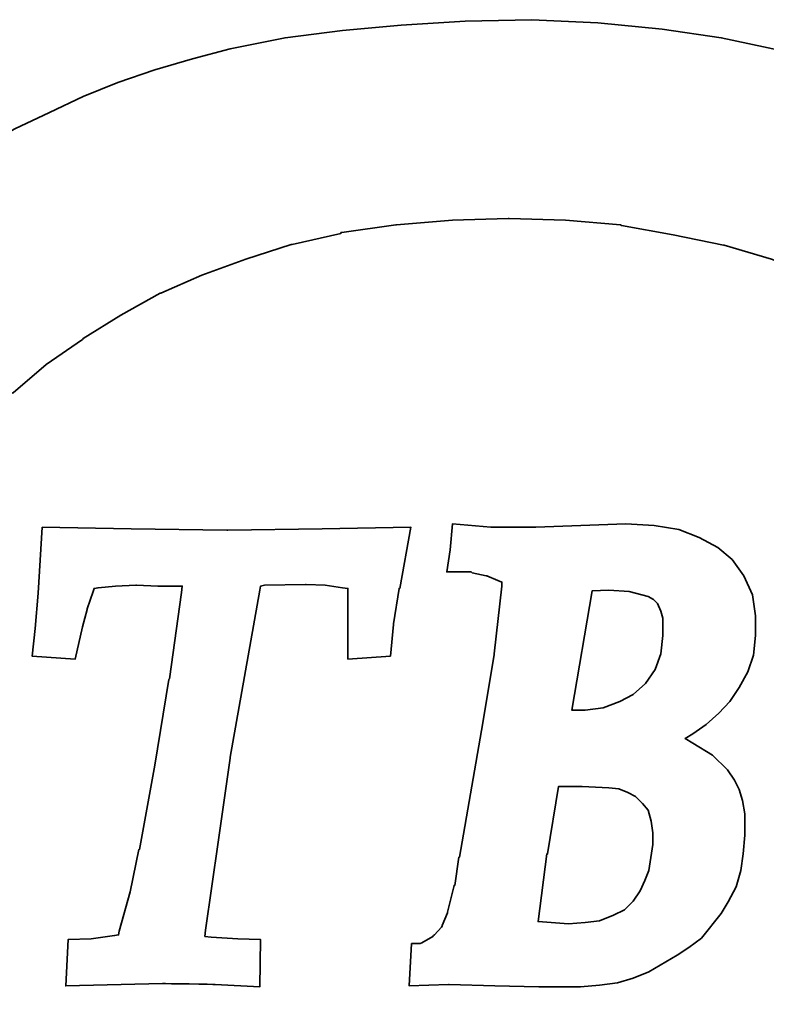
# Model space of a CAD drawing. Header units: millimetres. Extents: x -98 to 72, y -1050 to -956.
# Tile 7 of 47: x 32.56 to 34.34, y -988.84 to -986.48. Entities that reach past the tile are written whole.
import ezdxf

# ---------------------------------------------------------------- set-up
doc = ezdxf.new("R2010")
doc.units = ezdxf.units.MM
doc.header["$LTSCALE"] = 0.1
doc.layers.add('layer 1', color=7, linetype='CONTINUOUS')

msp = doc.modelspace()

# ---------------------------------------------------------------- linework, layer by layer
at = {"layer": 'layer 1', "color": 0, "lineweight": 35}
for points, knots in [([(35.0453, -987.5081), (35.0453, -987.5081), (35.4839, -987.2369), (35.4839, -987.2369), (35.4839, -987.2369), (35.4839, -987.2369), (35.4219, -987.158), (35.4219, -987.158), (35.4219, -987.158), (35.4219, -987.158), (35.3505, -987.0847), (35.3505, -987.0847), (35.3505, -987.0847), (35.3505, -987.0847), (35.2769, -987.0129), (35.2769, -987.0129), (35.2769, -987.0129), (35.2769, -987.0129), (35.2014, -986.9489), (35.2014, -986.9489), (35.2014, -986.9489), (35.2014, -986.9489), (35.1206, -986.885), (35.1206, -986.885), (35.1206, -986.885), (35.1206, -986.885), (35.1187, -986.885), (35.1187, -986.885), (35.1187, -986.885), (35.1187, -986.885), (35.0304, -986.8304), (35.0304, -986.8304), (35.0304, -986.8304), (35.0304, -986.8304), (35.0304, -986.8287), (35.0304, -986.8287), (35.0304, -986.8287), (35.0304, -986.8287), (34.9417, -986.7741), (34.9417, -986.7741), (34.9417, -986.7741), (34.9417, -986.7741), (34.846, -986.7269), (34.846, -986.7269), (34.846, -986.7269), (34.846, -986.7269), (34.7497, -986.6778), (34.7497, -986.6778), (34.7497, -986.6778), (34.7497, -986.6778), (34.633, -986.6327), (34.633, -986.6327), (34.633, -986.6327), (34.633, -986.6327), (34.5068, -986.5896), (34.5068, -986.5896), (34.5068, -986.5896), (34.5068, -986.5896), (34.3752, -986.5519), (34.3752, -986.5519), (34.3752, -986.5519), (34.3752, -986.5519), (34.2362, -986.5219), (34.2362, -986.5219), (34.2362, -986.5219), (34.2362, -986.5219), (34.0947, -986.5009), (34.0947, -986.5009), (34.0947, -986.5009), (34.0947, -986.5009), (33.9406, -986.486), (33.9406, -986.486), (33.9406, -986.486), (33.9406, -986.486), (33.7824, -986.4785), (33.7824, -986.4785), (33.7824, -986.4785), (33.7824, -986.4785), (33.6224, -986.4821), (33.6224, -986.4821), (33.6224, -986.4821), (33.6224, -986.4821), (33.4698, -986.4915), (33.4698, -986.4915), (33.4698, -986.4915), (33.4698, -986.4915), (33.3285, -986.5048), (33.3285, -986.5048), (33.3285, -986.5048), (33.3285, -986.5048), (33.1912, -986.5219), (33.1912, -986.5219), (33.1912, -986.5219), (33.1912, -986.5219), (33.0596, -986.5482), (33.0596, -986.5482), (33.0596, -986.5482), (33.0596, -986.5482), (32.9692, -986.5725), (32.9692, -986.5725), (32.9692, -986.5725), (32.9692, -986.5725), (32.879, -986.599), (32.879, -986.599), (32.879, -986.599), (32.879, -986.599), (32.7903, -986.6292), (32.7903, -986.6292), (32.7903, -986.6292), (32.7903, -986.6292), (32.7075, -986.6629), (32.7075, -986.6629), (32.7075, -986.6629), (32.7075, -986.6629), (32.6267, -986.7006), (32.6267, -986.7006), (32.6267, -986.7006), (32.6267, -986.7006), (32.5439, -986.7402), (32.5439, -986.7402), (32.5439, -986.7402), (32.5439, -986.7402), (32.4686, -986.7816), (32.4686, -986.7816), (32.4686, -986.7816), (32.4686, -986.7816), (32.3933, -986.8249), (32.3933, -986.8249), (32.3933, -986.8249), (32.3933, -986.8249), (32.3217, -986.8738), (32.3217, -986.8738), (32.3217, -986.8738), (32.3217, -986.8738), (32.2521, -986.9226), (32.2521, -986.9226), (32.2521, -986.9226), (32.2521, -986.9226), (32.1881, -986.9752), (32.1881, -986.9752), (32.1881, -986.9752), (32.1881, -986.9752), (32.1222, -987.0317), (32.1222, -987.0317), (32.1222, -987.0317), (32.1222, -987.0317), (32.0075, -987.1449), (32.0075, -987.1449), (32.0075, -987.1449), (32.0075, -987.1449), (32.0053, -987.1466), (32.0053, -987.1466), (32.0053, -987.1466), (32.0053, -987.1466), (31.8982, -987.2745), (31.8982, -987.2745), (31.8982, -987.2745), (31.8982, -987.2745), (31.8378, -987.3632), (31.8378, -987.3632), (31.8378, -987.3632), (31.8378, -987.3632), (31.836, -987.3652), (31.836, -987.3652), (31.836, -987.3652), (31.836, -987.3652), (31.7778, -987.4648), (31.7778, -987.4648), (31.7778, -987.4648), (31.7778, -987.4648), (31.7248, -987.5682), (31.7248, -987.5682), (31.7248, -987.5682), (31.7248, -987.5682), (31.6797, -987.6849), (31.6797, -987.6849), (31.6797, -987.6849), (31.6797, -987.6849), (31.642, -987.8073), (31.642, -987.8073), (31.642, -987.8073), (31.642, -987.8073), (31.642, -987.8112), (31.642, -987.8112), (31.642, -987.8112), (31.642, -987.8112), (31.6177, -987.943), (31.6177, -987.943), (31.6177, -987.943), (31.6177, -987.943), (31.6102, -988.0087), (31.6102, -988.0087), (31.6102, -988.0087), (31.6102, -988.0087), (31.6063, -988.0823), (31.6063, -988.0823), (31.6063, -988.0823), (31.6063, -988.0823), (31.6026, -988.1557), (31.6026, -988.1557), (31.6026, -988.1557), (31.6026, -988.1557), (31.6026, -988.229), (31.6026, -988.229), (31.6026, -988.229), (31.6026, -988.229), (31.6138, -988.3757), (31.6138, -988.3757), (31.6138, -988.3757), (31.6138, -988.3757), (31.6365, -988.5078), (31.6365, -988.5078), (31.6365, -988.5078), (31.6365, -988.5078), (31.6648, -988.6319), (31.6648, -988.6319), (31.6648, -988.6319), (31.6648, -988.6319), (31.7081, -988.7484), (31.7081, -988.7484), (31.7081, -988.7484), (31.7081, -988.7484), (31.7552, -988.8597), (31.7552, -988.8597), (31.7552, -988.8597), (31.7552, -988.8597), (31.8115, -988.9611), (31.8115, -988.9611), (31.8115, -988.9611), (31.8115, -988.9611), (31.8699, -989.0589), (31.8699, -989.0589), (31.8699, -989.0589), (31.8699, -989.0589), (31.9413, -989.1474), (31.9413, -989.1474), (31.9413, -989.1474), (31.9413, -989.1474), (32.0129, -989.2343), (32.0129, -989.2343), (32.0129, -989.2343), (32.0129, -989.2343), (32.092, -989.3114), (32.092, -989.3114), (32.092, -989.3114), (32.092, -989.3114), (32.1728, -989.3904), (32.1728, -989.3904), (32.1728, -989.3904), (32.1728, -989.3904), (32.2595, -989.4581), (32.2595, -989.4581), (32.2595, -989.4581), (32.2595, -989.4581), (32.3517, -989.5258), (32.3517, -989.5258), (32.3517, -989.5258), (32.3517, -989.5258), (32.4498, -989.586), (32.4498, -989.586), (32.4498, -989.586), (32.4498, -989.586), (32.5512, -989.6407), (32.5512, -989.6407), (32.5512, -989.6407), (32.5512, -989.6407), (32.6604, -989.6917), (32.6604, -989.6917), (32.6604, -989.6917), (32.6604, -989.6917), (32.7715, -989.7386), (32.7715, -989.7386), (32.7715, -989.7386), (32.7715, -989.7386), (32.8919, -989.7763), (32.8919, -989.7763), (32.8919, -989.7763), (32.8919, -989.7763), (33.0143, -989.81), (33.0143, -989.81), (33.0143, -989.81), (33.0143, -989.81), (33.1442, -989.8402), (33.1442, -989.8402), (33.1442, -989.8402), (33.1442, -989.8402), (33.2758, -989.8571), (33.2758, -989.8571), (33.2758, -989.8571), (33.2758, -989.8571), (33.419, -989.8759), (33.419, -989.8759), (33.419, -989.8759), (33.419, -989.8759), (33.5659, -989.8836), (33.5659, -989.8836), (33.5659, -989.8836), (33.5659, -989.8836), (33.7165, -989.8873), (33.7165, -989.8873), (33.7165, -989.8873), (33.7165, -989.8873), (33.869, -989.8836), (33.869, -989.8836), (33.869, -989.8836), (33.869, -989.8836), (34.0159, -989.8722), (34.0159, -989.8722), (34.0159, -989.8722), (34.0159, -989.8722), (34.1551, -989.8571), (34.1551, -989.8571), (34.1551, -989.8571), (34.1551, -989.8571), (34.2885, -989.8365), (34.2885, -989.8365), (34.2885, -989.8365), (34.2885, -989.8365), (34.4184, -989.8065), (34.4184, -989.8065), (34.4184, -989.8065), (34.4184, -989.8065), (34.5427, -989.7724), (34.5427, -989.7724), (34.5427, -989.7724), (34.5427, -989.7724), (34.6597, -989.7329), (34.6597, -989.7329), (34.6597, -989.7329), (34.6597, -989.7329), (34.7762, -989.6859), (34.7762, -989.6859), (34.7762, -989.6859), (34.7762, -989.6859), (34.9345, -989.6107), (34.9345, -989.6107), (34.9345, -989.6107), (34.9345, -989.6107), (35.0114, -989.5691), (35.0114, -989.5691), (35.0114, -989.5691), (35.0114, -989.5691), (35.0831, -989.5258), (35.0831, -989.5258), (35.0831, -989.5258), (35.0831, -989.5258), (35.1528, -989.4771), (35.1528, -989.4771), (35.1528, -989.4771), (35.1528, -989.4771), (35.2203, -989.4244), (35.2203, -989.4244), (35.2203, -989.4244), (35.2203, -989.4244), (35.2846, -989.3714), (35.2846, -989.3714), (35.2846, -989.3714), (35.2846, -989.3714), (35.3448, -989.3149), (35.3448, -989.3149), (35.3448, -989.3149), (35.3448, -989.3149), (35.4239, -989.2359), (35.4239, -989.2359), (35.4239, -989.2359), (35.4239, -989.2359), (35.4596, -989.1982), (35.4596, -989.1982), (35.4596, -989.1982), (35.4596, -989.1982), (35.4859, -989.1702), (35.4859, -989.1702), (35.4859, -989.1702), (35.4859, -989.1702), (35.0453, -988.8971), (35.0453, -988.8971), (35.0453, -988.8971), (35.0453, -988.8971), (34.9774, -988.9632), (34.9774, -988.9632), (34.9774, -988.9632), (34.9774, -988.9632), (34.9025, -989.027), (34.9025, -989.027), (34.9025, -989.027), (34.9025, -989.027), (34.8193, -989.0911), (34.8193, -989.0911), (34.8193, -989.0911), (34.8193, -989.0911), (34.733, -989.1513), (34.733, -989.1513), (34.733, -989.1513), (34.733, -989.1513), (34.7311, -989.1533), (34.7311, -989.1533), (34.7311, -989.1533), (34.7311, -989.1533), (34.6406, -989.2061), (34.6406, -989.2061), (34.6406, -989.2061), (34.6406, -989.2061), (34.5467, -989.2549), (34.5467, -989.2549), (34.5467, -989.2549), (34.5467, -989.2549), (34.5447, -989.2549), (34.5447, -989.2549), (34.5447, -989.2549), (34.5447, -989.2549), (34.4431, -989.3002), (34.4431, -989.3002), (34.4431, -989.3002), (34.4431, -989.3002), (34.3376, -989.3379), (34.3376, -989.3379), (34.3376, -989.3379), (34.3376, -989.3379), (34.3358, -989.3379), (34.3358, -989.3379), (34.3358, -989.3379), (34.3358, -989.3379), (34.2226, -989.3698), (34.2226, -989.3698), (34.2226, -989.3698), (34.2226, -989.3698), (34.1006, -989.3942), (34.1006, -989.3942), (34.1006, -989.3942), (34.1006, -989.3942), (34.0987, -989.3961), (34.0987, -989.3961), (34.0987, -989.3961), (34.0987, -989.3961), (33.9688, -989.411), (33.9688, -989.411), (33.9688, -989.411), (33.9688, -989.411), (33.8389, -989.4224), (33.8389, -989.4224), (33.8389, -989.4224), (33.8389, -989.4224), (33.7014, -989.4263), (33.7014, -989.4263), (33.7014, -989.4263), (33.7014, -989.4263), (33.6997, -989.4263), (33.6997, -989.4263), (33.6997, -989.4263), (33.6997, -989.4263), (33.5641, -989.4185), (33.5641, -989.4185), (33.5641, -989.4185), (33.5641, -989.4185), (33.4321, -989.4075), (33.4321, -989.4075), (33.4321, -989.4075), (33.4321, -989.4075), (33.4304, -989.4055), (33.4304, -989.4055), (33.4304, -989.4055), (33.4304, -989.4055), (33.3003, -989.383), (33.3003, -989.383), (33.3003, -989.383), (33.3003, -989.383), (33.1857, -989.3567), (33.1857, -989.3567), (33.1857, -989.3567), (33.1857, -989.3567), (33.1838, -989.3567), (33.1838, -989.3567), (33.1838, -989.3567), (33.1838, -989.3567), (33.0728, -989.3228), (33.0728, -989.3228), (33.0728, -989.3228), (33.0728, -989.3228), (32.9692, -989.2851), (32.9692, -989.2851), (32.9692, -989.2851), (32.9692, -989.2851), (32.9672, -989.2851), (32.9672, -989.2851), (32.9672, -989.2851), (32.9672, -989.2851), (32.8695, -989.238), (32.8695, -989.238), (32.8695, -989.238), (32.8695, -989.238), (32.777, -989.1872), (32.777, -989.1872), (32.777, -989.1872), (32.777, -989.1872), (32.7754, -989.1872), (32.7754, -989.1872), (32.7754, -989.1872), (32.7754, -989.1872), (32.6848, -989.1307), (32.6848, -989.1307), (32.6848, -989.1307), (32.6848, -989.1307), (32.6848, -989.1288), (32.6848, -989.1288), (32.6848, -989.1288), (32.6848, -989.1288), (32.6832, -989.1288), (32.6832, -989.1288), (32.6832, -989.1288), (32.6832, -989.1288), (32.6, -989.0646), (32.6, -989.0646), (32.6, -989.0646), (32.6, -989.0646), (32.5212, -988.9952), (32.5212, -988.9952), (32.5212, -988.9952), (32.5212, -988.9952), (32.5192, -988.9934), (32.5192, -988.9934), (32.5192, -988.9934), (32.5192, -988.9934), (32.4478, -988.9199), (32.4478, -988.9199), (32.4478, -988.9199), (32.4478, -988.9199), (32.3801, -988.8408), (32.3801, -988.8408), (32.3801, -988.8408), (32.3801, -988.8408), (32.3801, -988.8391), (32.3801, -988.8391), (32.3801, -988.8391), (32.3801, -988.8391), (32.3197, -988.7484), (32.3197, -988.7484), (32.3197, -988.7484), (32.3197, -988.7484), (32.318, -988.7484), (32.318, -988.7484), (32.318, -988.7484), (32.318, -988.7484), (32.316, -988.7449), (32.316, -988.7449), (32.316, -988.7449), (32.316, -988.7449), (32.2689, -988.6564), (32.2689, -988.6564), (32.2689, -988.6564), (32.2689, -988.6564), (32.2689, -988.6545), (32.2689, -988.6545), (32.2689, -988.6545), (32.2689, -988.6545), (32.2293, -988.5507), (32.2293, -988.5507), (32.2293, -988.5507), (32.2293, -988.5507), (32.2273, -988.5472), (32.2273, -988.5472), (32.2273, -988.5472), (32.2273, -988.5472), (32.1938, -988.4342), (32.1938, -988.4342), (32.1938, -988.4342), (32.1938, -988.4342), (32.1938, -988.4322), (32.1938, -988.4322), (32.1938, -988.4322), (32.1938, -988.4322), (32.1822, -988.3722), (32.1822, -988.3722), (32.1822, -988.3722), (32.1822, -988.3722), (32.1803, -988.3702), (32.1803, -988.3702), (32.1803, -988.3702), (32.1803, -988.3702), (32.1728, -988.31), (32.1728, -988.31), (32.1728, -988.31), (32.1728, -988.31), (32.1693, -988.2424), (32.1693, -988.2424), (32.1693, -988.2424), (32.1693, -988.2424), (32.1671, -988.1745), (32.1671, -988.1745), (32.1671, -988.1745), (32.1671, -988.1745), (32.1671, -988.1725), (32.1671, -988.1725), (32.1671, -988.1725), (32.1671, -988.1725), (32.1708, -988.1123), (32.1708, -988.1123), (32.1708, -988.1123), (32.1708, -988.1123), (32.1708, -988.1047), (32.1708, -988.1047), (32.1708, -988.1047), (32.1708, -988.1047), (32.1765, -988.0407), (32.1765, -988.0407), (32.1765, -988.0407), (32.1765, -988.0407), (32.1842, -987.9807), (32.1842, -987.9807), (32.1842, -987.9807), (32.1842, -987.9807), (32.1842, -987.9785), (32.1842, -987.9785), (32.1842, -987.9785), (32.1842, -987.9785), (32.1861, -987.9785), (32.1861, -987.9785), (32.1861, -987.9785), (32.1861, -987.9785), (32.1861, -987.9748), (32.1861, -987.9748), (32.1861, -987.9748), (32.1861, -987.9748), (32.1975, -987.9203), (32.1975, -987.9203), (32.1975, -987.9203), (32.1975, -987.9203), (32.1975, -987.9183), (32.1975, -987.9183), (32.1975, -987.9183), (32.1975, -987.9183), (32.2011, -987.9054), (32.2011, -987.9054), (32.2011, -987.9054), (32.2011, -987.9054), (32.2315, -987.8073), (32.2315, -987.8073), (32.2315, -987.8073), (32.2315, -987.8073), (32.2315, -987.8055), (32.2315, -987.8055), (32.2315, -987.8055), (32.2315, -987.8055), (32.2803, -987.7037), (32.2803, -987.7037), (32.2803, -987.7037), (32.2803, -987.7037), (32.3329, -987.6096), (32.3329, -987.6096), (32.3329, -987.6096), (32.3329, -987.6096), (32.3348, -987.608), (32.3348, -987.608), (32.3348, -987.608), (32.3348, -987.608), (32.399, -987.5213), (32.399, -987.5213), (32.399, -987.5213), (32.399, -987.5213), (32.4666, -987.446), (32.4666, -987.446), (32.4666, -987.446), (32.4666, -987.446), (32.4666, -987.444), (32.4666, -987.444), (32.4666, -987.444), (32.4666, -987.444), (32.538, -987.3726), (32.538, -987.3726), (32.538, -987.3726), (32.538, -987.3726), (32.54, -987.3726), (32.54, -987.3726), (32.54, -987.3726), (32.54, -987.3726), (32.6189, -987.3049), (32.6189, -987.3049), (32.6189, -987.3049), (32.6189, -987.3049), (32.7056, -987.2447), (32.7056, -987.2447), (32.7056, -987.2447), (32.7056, -987.2447), (32.7075, -987.2428), (32.7075, -987.2428), (32.7075, -987.2428), (32.7075, -987.2428), (32.798, -987.1863), (32.798, -987.1863), (32.798, -987.1863), (32.798, -987.1863), (32.8919, -987.1335), (32.8919, -987.1335), (32.8919, -987.1335), (32.8919, -987.1335), (32.8939, -987.1335), (32.8939, -987.1335), (32.8939, -987.1335), (32.8939, -987.1335), (32.9916, -987.0903), (32.9916, -987.0903), (32.9916, -987.0903), (32.9916, -987.0903), (33.0973, -987.0527), (33.0973, -987.0527), (33.0973, -987.0527), (33.0973, -987.0527), (33.2061, -987.0168), (33.2061, -987.0168), (33.2061, -987.0168), (33.2061, -987.0168), (33.2081, -987.0168), (33.2081, -987.0168), (33.2081, -987.0168), (33.2081, -987.0168), (33.325, -986.9905), (33.325, -986.9905), (33.325, -986.9905), (33.325, -986.9905), (33.325, -986.9885), (33.325, -986.9885), (33.325, -986.9885), (33.325, -986.9885), (33.327, -986.9885), (33.327, -986.9885), (33.327, -986.9885), (33.327, -986.9885), (33.4568, -986.9697), (33.4568, -986.9697), (33.4568, -986.9697), (33.4568, -986.9697), (33.4584, -986.9697), (33.4584, -986.9697), (33.4584, -986.9697), (33.4584, -986.9697), (33.5924, -986.9585), (33.5924, -986.9585), (33.5924, -986.9585), (33.5924, -986.9585), (33.726, -986.9548), (33.726, -986.9548), (33.726, -986.9548), (33.726, -986.9548), (33.7279, -986.9548), (33.7279, -986.9548), (33.7279, -986.9548), (33.7279, -986.9548), (33.8633, -986.9585), (33.8633, -986.9585), (33.8633, -986.9585), (33.8633, -986.9585), (33.9951, -986.9697), (33.9951, -986.9697), (33.9951, -986.9697), (33.9951, -986.9697), (33.997, -986.9717), (33.997, -986.9717), (33.997, -986.9717), (33.997, -986.9717), (34.121, -986.994), (34.121, -986.994), (34.121, -986.994), (34.121, -986.994), (34.2415, -987.0187), (34.2415, -987.0187), (34.2415, -987.0187), (34.2415, -987.0187), (34.2434, -987.0187), (34.2434, -987.0187), (34.2434, -987.0187), (34.2434, -987.0187), (34.3564, -987.0527), (34.3564, -987.0527), (34.3564, -987.0527), (34.3564, -987.0527), (34.4466, -987.0862), (34.4466, -987.0862), (34.4466, -987.0862), (34.4466, -987.0862), (34.5373, -987.1239), (34.5373, -987.1239), (34.5373, -987.1239), (34.5373, -987.1239), (34.5392, -987.1239), (34.5392, -987.1239), (34.5392, -987.1239), (34.5392, -987.1239), (34.622, -987.1674), (34.622, -987.1674), (34.622, -987.1674), (34.622, -987.1674), (34.7048, -987.2165), (34.7048, -987.2165), (34.7048, -987.2165), (34.7048, -987.2165), (34.7048, -987.218), (34.7048, -987.218), (34.7048, -987.218), (34.7048, -987.218), (34.7801, -987.2671), (34.7801, -987.2671), (34.7801, -987.2671), (34.7801, -987.2671), (34.7819, -987.2671), (34.7819, -987.2671), (34.7819, -987.2671), (34.7819, -987.2671), (34.8515, -987.3216), (34.8515, -987.3216), (34.8515, -987.3216), (34.8515, -987.3216), (34.8535, -987.3238), (34.8535, -987.3238), (34.8535, -987.3238), (34.8535, -987.3238), (34.9213, -987.382), (34.9213, -987.382), (34.9213, -987.382), (34.9213, -987.382), (34.9229, -987.384), (34.9229, -987.384), (34.9229, -987.384), (34.9229, -987.384), (34.9833, -987.446), (34.9833, -987.446), (34.9833, -987.446), (34.9833, -987.446), (35.017, -987.4817), (35.017, -987.4817), (35.017, -987.4817), (35.017, -987.4817), (35.0453, -987.5081), (35.0453, -987.5081)], [0, 0, 0, 0, 0.004808, 0.004808, 0.004808, 0.004808, 0.009615, 0.009615, 0.009615, 0.009615, 0.014423, 0.014423, 0.014423, 0.014423, 0.019231, 0.019231, 0.019231, 0.019231, 0.024038, 0.024038, 0.024038, 0.024038, 0.028846, 0.028846, 0.028846, 0.028846, 0.033654, 0.033654, 0.033654, 0.033654, 0.038462, 0.038462, 0.038462, 0.038462, 0.043269, 0.043269, 0.043269, 0.043269, 0.048077, 0.048077, 0.048077, 0.048077, 0.052885, 0.052885, 0.052885, 0.052885, 0.057692, 0.057692, 0.057692, 0.057692, 0.0625, 0.0625, 0.0625, 0.0625, 0.067308, 0.067308, 0.067308, 0.067308, 0.072115, 0.072115, 0.072115, 0.072115, 0.076923, 0.076923, 0.076923, 0.076923, 0.081731, 0.081731, 0.081731, 0.081731, 0.086538, 0.086538, 0.086538, 0.086538, 0.091346, 0.091346, 0.091346, 0.091346, 0.096154, 0.096154, 0.096154, 0.096154, 0.100962, 0.100962, 0.100962, 0.100962, 0.105769, 0.105769, 0.105769, 0.105769, 0.110577, 0.110577, 0.110577, 0.110577, 0.115385, 0.115385, 0.115385, 0.115385, 0.120192, 0.120192, 0.120192, 0.120192, 0.125, 0.125, 0.125, 0.125, 0.129808, 0.129808, 0.129808, 0.129808, 0.134615, 0.134615, 0.134615, 0.134615, 0.139423, 0.139423, 0.139423, 0.139423, 0.144231, 0.144231, 0.144231, 0.144231, 0.149038, 0.149038, 0.149038, 0.149038, 0.153846, 0.153846, 0.153846, 0.153846, 0.158654, 0.158654, 0.158654, 0.158654, 0.163462, 0.163462, 0.163462, 0.163462, 0.168269, 0.168269, 0.168269, 0.168269, 0.173077, 0.173077, 0.173077, 0.173077, 0.177885, 0.177885, 0.177885, 0.177885, 0.182692, 0.182692, 0.182692, 0.182692, 0.1875, 0.1875, 0.1875, 0.1875, 0.192308, 0.192308, 0.192308, 0.192308, 0.197115, 0.197115, 0.197115, 0.197115, 0.201923, 0.201923, 0.201923, 0.201923, 0.206731, 0.206731, 0.206731, 0.206731, 0.211538, 0.211538, 0.211538, 0.211538, 0.216346, 0.216346, 0.216346, 0.216346, 0.221154, 0.221154, 0.221154, 0.221154, 0.225962, 0.225962, 0.225962, 0.225962, 0.230769, 0.230769, 0.230769, 0.230769, 0.235577, 0.235577, 0.235577, 0.235577, 0.240385, 0.240385, 0.240385, 0.240385, 0.245192, 0.245192, 0.245192, 0.245192, 0.25, 0.25, 0.25, 0.25, 0.254808, 0.254808, 0.254808, 0.254808, 0.259615, 0.259615, 0.259615, 0.259615, 0.264423, 0.264423, 0.264423, 0.264423, 0.269231, 0.269231, 0.269231, 0.269231, 0.274038, 0.274038, 0.274038, 0.274038, 0.278846, 0.278846, 0.278846, 0.278846, 0.283654, 0.283654, 0.283654, 0.283654, 0.288462, 0.288462, 0.288462, 0.288462, 0.293269, 0.293269, 0.293269, 0.293269, 0.298077, 0.298077, 0.298077, 0.298077, 0.302885, 0.302885, 0.302885, 0.302885, 0.307692, 0.307692, 0.307692, 0.307692, 0.3125, 0.3125, 0.3125, 0.3125, 0.317308, 0.317308, 0.317308, 0.317308, 0.322115, 0.322115, 0.322115, 0.322115, 0.326923, 0.326923, 0.326923, 0.326923, 0.331731, 0.331731, 0.331731, 0.331731, 0.336538, 0.336538, 0.336538, 0.336538, 0.341346, 0.341346, 0.341346, 0.341346, 0.346154, 0.346154, 0.346154, 0.346154, 0.350962, 0.350962, 0.350962, 0.350962, 0.355769, 0.355769, 0.355769, 0.355769, 0.360577, 0.360577, 0.360577, 0.360577, 0.365385, 0.365385, 0.365385, 0.365385, 0.370192, 0.370192, 0.370192, 0.370192, 0.375, 0.375, 0.375, 0.375, 0.379808, 0.379808, 0.379808, 0.379808, 0.384615, 0.384615, 0.384615, 0.384615, 0.389423, 0.389423, 0.389423, 0.389423, 0.394231, 0.394231, 0.394231, 0.394231, 0.399038, 0.399038, 0.399038, 0.399038, 0.403846, 0.403846, 0.403846, 0.403846, 0.408654, 0.408654, 0.408654, 0.408654, 0.413462, 0.413462, 0.413462, 0.413462, 0.418269, 0.418269, 0.418269, 0.418269, 0.423077, 0.423077, 0.423077, 0.423077, 0.427885, 0.427885, 0.427885, 0.427885, 0.432692, 0.432692, 0.432692, 0.432692, 0.4375, 0.4375, 0.4375, 0.4375, 0.442308, 0.442308, 0.442308, 0.442308, 0.447115, 0.447115, 0.447115, 0.447115, 0.451923, 0.451923, 0.451923, 0.451923, 0.456731, 0.456731, 0.456731, 0.456731, 0.461538, 0.461538, 0.461538, 0.461538, 0.466346, 0.466346, 0.466346, 0.466346, 0.471154, 0.471154, 0.471154, 0.471154, 0.475962, 0.475962, 0.475962, 0.475962, 0.480769, 0.480769, 0.480769, 0.480769, 0.485577, 0.485577, 0.485577, 0.485577, 0.490385, 0.490385, 0.490385, 0.490385, 0.495192, 0.495192, 0.495192, 0.495192, 0.5, 0.5, 0.5, 0.5, 0.504808, 0.504808, 0.504808, 0.504808, 0.509615, 0.509615, 0.509615, 0.509615, 0.514423, 0.514423, 0.514423, 0.514423, 0.519231, 0.519231, 0.519231, 0.519231, 0.524038, 0.524038, 0.524038, 0.524038, 0.528846, 0.528846, 0.528846, 0.528846, 0.533654, 0.533654, 0.533654, 0.533654, 0.538462, 0.538462, 0.538462, 0.538462, 0.543269, 0.543269, 0.543269, 0.543269, 0.548077, 0.548077, 0.548077, 0.548077, 0.552885, 0.552885, 0.552885, 0.552885, 0.557692, 0.557692, 0.557692, 0.557692, 0.5625, 0.5625, 0.5625, 0.5625, 0.567308, 0.567308, 0.567308, 0.567308, 0.572115, 0.572115, 0.572115, 0.572115, 0.576923, 0.576923, 0.576923, 0.576923, 0.581731, 0.581731, 0.581731, 0.581731, 0.586538, 0.586538, 0.586538, 0.586538, 0.591346, 0.591346, 0.591346, 0.591346, 0.596154, 0.596154, 0.596154, 0.596154, 0.600962, 0.600962, 0.600962, 0.600962, 0.605769, 0.605769, 0.605769, 0.605769, 0.610577, 0.610577, 0.610577, 0.610577, 0.615385, 0.615385, 0.615385, 0.615385, 0.620192, 0.620192, 0.620192, 0.620192, 0.625, 0.625, 0.625, 0.625, 0.629808, 0.629808, 0.629808, 0.629808, 0.634615, 0.634615, 0.634615, 0.634615, 0.639423, 0.639423, 0.639423, 0.639423, 0.644231, 0.644231, 0.644231, 0.644231, 0.649038, 0.649038, 0.649038, 0.649038, 0.653846, 0.653846, 0.653846, 0.653846, 0.658654, 0.658654, 0.658654, 0.658654, 0.663462, 0.663462, 0.663462, 0.663462, 0.668269, 0.668269, 0.668269, 0.668269, 0.673077, 0.673077, 0.673077, 0.673077, 0.677885, 0.677885, 0.677885, 0.677885, 0.682692, 0.682692, 0.682692, 0.682692, 0.6875, 0.6875, 0.6875, 0.6875, 0.692308, 0.692308, 0.692308, 0.692308, 0.697115, 0.697115, 0.697115, 0.697115, 0.701923, 0.701923, 0.701923, 0.701923, 0.706731, 0.706731, 0.706731, 0.706731, 0.711538, 0.711538, 0.711538, 0.711538, 0.716346, 0.716346, 0.716346, 0.716346, 0.721154, 0.721154, 0.721154, 0.721154, 0.725962, 0.725962, 0.725962, 0.725962, 0.730769, 0.730769, 0.730769, 0.730769, 0.735577, 0.735577, 0.735577, 0.735577, 0.740385, 0.740385, 0.740385, 0.740385, 0.745192, 0.745192, 0.745192, 0.745192, 0.75, 0.75, 0.75, 0.75, 0.754808, 0.754808, 0.754808, 0.754808, 0.759615, 0.759615, 0.759615, 0.759615, 0.764423, 0.764423, 0.764423, 0.764423, 0.769231, 0.769231, 0.769231, 0.769231, 0.774038, 0.774038, 0.774038, 0.774038, 0.778846, 0.778846, 0.778846, 0.778846, 0.783654, 0.783654, 0.783654, 0.783654, 0.788462, 0.788462, 0.788462, 0.788462, 0.793269, 0.793269, 0.793269, 0.793269, 0.798077, 0.798077, 0.798077, 0.798077, 0.802885, 0.802885, 0.802885, 0.802885, 0.807692, 0.807692, 0.807692, 0.807692, 0.8125, 0.8125, 0.8125, 0.8125, 0.817308, 0.817308, 0.817308, 0.817308, 0.822115, 0.822115, 0.822115, 0.822115, 0.826923, 0.826923, 0.826923, 0.826923, 0.831731, 0.831731, 0.831731, 0.831731, 0.836538, 0.836538, 0.836538, 0.836538, 0.841346, 0.841346, 0.841346, 0.841346, 0.846154, 0.846154, 0.846154, 0.846154, 0.850962, 0.850962, 0.850962, 0.850962, 0.855769, 0.855769, 0.855769, 0.855769, 0.860577, 0.860577, 0.860577, 0.860577, 0.865385, 0.865385, 0.865385, 0.865385, 0.870192, 0.870192, 0.870192, 0.870192, 0.875, 0.875, 0.875, 0.875, 0.879808, 0.879808, 0.879808, 0.879808, 0.884615, 0.884615, 0.884615, 0.884615, 0.889423, 0.889423, 0.889423, 0.889423, 0.894231, 0.894231, 0.894231, 0.894231, 0.899038, 0.899038, 0.899038, 0.899038, 0.903846, 0.903846, 0.903846, 0.903846, 0.908654, 0.908654, 0.908654, 0.908654, 0.913462, 0.913462, 0.913462, 0.913462, 0.918269, 0.918269, 0.918269, 0.918269, 0.923077, 0.923077, 0.923077, 0.923077, 0.927885, 0.927885, 0.927885, 0.927885, 0.932692, 0.932692, 0.932692, 0.932692, 0.9375, 0.9375, 0.9375, 0.9375, 0.942308, 0.942308, 0.942308, 0.942308, 0.947115, 0.947115, 0.947115, 0.947115, 0.951923, 0.951923, 0.951923, 0.951923, 0.956731, 0.956731, 0.956731, 0.956731, 0.961538, 0.961538, 0.961538, 0.961538, 0.966346, 0.966346, 0.966346, 0.966346, 0.971154, 0.971154, 0.971154, 0.971154, 0.975962, 0.975962, 0.975962, 0.975962, 0.980769, 0.980769, 0.980769, 0.980769, 0.985577, 0.985577, 0.985577, 0.985577, 0.990385, 0.990385, 0.990385, 0.990385, 0.995192, 0.995192, 0.995192, 0.995192, 1, 1, 1, 1]), ([(34.3187, -987.9069), (34.3187, -987.9069), (34.3113, -987.8563), (34.3113, -987.8563), (34.3113, -987.8563), (34.3113, -987.8563), (34.2905, -987.8112), (34.2905, -987.8112), (34.2905, -987.8112), (34.2905, -987.8112), (34.2622, -987.7716), (34.2622, -987.7716), (34.2622, -987.7716), (34.2622, -987.7716), (34.2285, -987.7433), (34.2285, -987.7433), (34.2285, -987.7433), (34.2285, -987.7433), (34.1834, -987.719), (34.1834, -987.719), (34.1834, -987.719), (34.1834, -987.719), (34.1344, -987.7002), (34.1344, -987.7002), (34.1344, -987.7002), (34.1344, -987.7002), (34.0759, -987.6908), (34.0759, -987.6908), (34.0759, -987.6908), (34.0759, -987.6908), (34.008, -987.6868), (34.008, -987.6868), (34.008, -987.6868), (34.008, -987.6868), (33.7919, -987.6943), (33.7919, -987.6943), (33.7919, -987.6943), (33.7919, -987.6943), (33.6844, -987.6943), (33.6844, -987.6943), (33.6844, -987.6943), (33.6844, -987.6943), (33.5924, -987.6868), (33.5924, -987.6868), (33.5924, -987.6868), (33.5924, -987.6868), (33.5867, -987.7488), (33.5867, -987.7488), (33.5867, -987.7488), (33.5867, -987.7488), (33.5788, -987.8018), (33.5788, -987.8018), (33.5788, -987.8018), (33.5788, -987.8018), (33.6353, -987.8018), (33.6353, -987.8018), (33.6353, -987.8018), (33.6353, -987.8018), (33.6373, -987.8018), (33.6373, -987.8018), (33.6373, -987.8018), (33.6373, -987.8018), (33.6393, -987.8036), (33.6393, -987.8036), (33.6393, -987.8036), (33.6393, -987.8036), (33.6732, -987.8112), (33.6732, -987.8112), (33.6732, -987.8112), (33.6732, -987.8112), (33.675, -987.8112), (33.675, -987.8112), (33.675, -987.8112), (33.675, -987.8112), (33.7014, -987.8226), (33.7014, -987.8226), (33.7014, -987.8226), (33.7014, -987.8226), (33.7107, -987.8261), (33.7107, -987.8261), (33.7107, -987.8261), (33.7107, -987.8261), (33.7107, -987.8357), (33.7107, -987.8357), (33.7107, -987.8357), (33.7107, -987.8357), (33.692, -987.9976), (33.692, -987.9976), (33.692, -987.9976), (33.692, -987.9976), (33.692, -987.9995), (33.692, -987.9995), (33.692, -987.9995), (33.692, -987.9995), (33.6655, -988.1633), (33.6655, -988.1633), (33.6655, -988.1633), (33.6655, -988.1633), (33.6091, -988.4852), (33.6091, -988.4852), (33.6091, -988.4852), (33.6091, -988.4852), (33.6073, -988.4852), (33.6073, -988.4852), (33.6073, -988.4852), (33.6073, -988.4852), (33.5977, -988.5529), (33.5977, -988.5529), (33.5977, -988.5529), (33.5977, -988.5529), (33.5961, -988.5529), (33.5961, -988.5529), (33.5961, -988.5529), (33.5961, -988.5529), (33.5808, -988.6166), (33.5808, -988.6166), (33.5808, -988.6166), (33.5808, -988.6166), (33.5808, -988.6186), (33.5808, -988.6186), (33.5808, -988.6186), (33.5808, -988.6186), (33.5679, -988.6488), (33.5679, -988.6488), (33.5679, -988.6488), (33.5679, -988.6488), (33.5679, -988.6507), (33.5679, -988.6507), (33.5679, -988.6507), (33.5679, -988.6507), (33.5659, -988.6527), (33.5659, -988.6527), (33.5659, -988.6527), (33.5659, -988.6527), (33.549, -988.6715), (33.549, -988.6715), (33.549, -988.6715), (33.549, -988.6715), (33.5471, -988.6731), (33.5471, -988.6731), (33.5471, -988.6731), (33.5471, -988.6731), (33.5453, -988.6751), (33.5453, -988.6751), (33.5453, -988.6751), (33.5453, -988.6751), (33.5186, -988.6902), (33.5186, -988.6902), (33.5186, -988.6902), (33.5186, -988.6902), (33.5149, -988.6921), (33.5149, -988.6921), (33.5149, -988.6921), (33.5149, -988.6921), (33.5114, -988.6921), (33.5114, -988.6921), (33.5114, -988.6921), (33.5114, -988.6921), (33.4945, -988.6921), (33.4945, -988.6921), (33.4945, -988.6921), (33.4945, -988.6921), (33.4888, -988.7935), (33.4888, -988.7935), (33.4888, -988.7935), (33.4888, -988.7935), (33.583, -988.79), (33.583, -988.79), (33.583, -988.79), (33.583, -988.79), (33.5847, -988.79), (33.5847, -988.79), (33.5847, -988.79), (33.5847, -988.79), (33.6938, -988.7935), (33.6938, -988.7935), (33.6938, -988.7935), (33.6938, -988.7935), (33.7993, -988.7957), (33.7993, -988.7957), (33.7993, -988.7957), (33.7993, -988.7957), (33.899, -988.7957), (33.899, -988.7957), (33.899, -988.7957), (33.899, -988.7957), (33.9443, -988.792), (33.9443, -988.792), (33.9443, -988.792), (33.9443, -988.792), (33.9876, -988.7863), (33.9876, -988.7863), (33.9876, -988.7863), (33.9876, -988.7863), (34.0253, -988.7747), (34.0253, -988.7747), (34.0253, -988.7747), (34.0253, -988.7747), (34.063, -988.76), (34.063, -988.76), (34.063, -988.76), (34.063, -988.76), (34.1306, -988.7202), (34.1306, -988.7202), (34.1306, -988.7202), (34.1306, -988.7202), (34.1589, -988.7016), (34.1589, -988.7016), (34.1589, -988.7016), (34.1589, -988.7016), (34.1889, -988.679), (34.1889, -988.679), (34.1889, -988.679), (34.1889, -988.679), (34.2362, -988.6205), (34.2362, -988.6205), (34.2362, -988.6205), (34.2362, -988.6205), (34.2528, -988.5923), (34.2528, -988.5923), (34.2528, -988.5923), (34.2528, -988.5923), (34.2717, -988.5564), (34.2717, -988.5564), (34.2717, -988.5564), (34.2717, -988.5564), (34.283, -988.517), (34.283, -988.517), (34.283, -988.517), (34.283, -988.517), (34.2885, -988.4773), (34.2885, -988.4773), (34.2885, -988.4773), (34.2885, -988.4773), (34.2925, -988.4322), (34.2925, -988.4322), (34.2925, -988.4322), (34.2925, -988.4322), (34.2925, -988.3816), (34.2925, -988.3816), (34.2925, -988.3816), (34.2925, -988.3816), (34.287, -988.3496), (34.287, -988.3496), (34.287, -988.3496), (34.287, -988.3496), (34.2791, -988.3232), (34.2791, -988.3232), (34.2791, -988.3232), (34.2791, -988.3232), (34.2681, -988.3006), (34.2681, -988.3006), (34.2681, -988.3006), (34.2681, -988.3006), (34.2509, -988.2759), (34.2509, -988.2759), (34.2509, -988.2759), (34.2509, -988.2759), (34.2152, -988.2404), (34.2152, -988.2404), (34.2152, -988.2404), (34.2152, -988.2404), (34.1683, -988.2121), (34.1683, -988.2121), (34.1683, -988.2121), (34.1683, -988.2121), (34.1495, -988.2008), (34.1495, -988.2008), (34.1495, -988.2008), (34.1495, -988.2008), (34.1683, -988.1894), (34.1683, -988.1894), (34.1683, -988.1894), (34.1683, -988.1894), (34.2003, -988.167), (34.2003, -988.167), (34.2003, -988.167), (34.2003, -988.167), (34.2305, -988.1404), (34.2305, -988.1404), (34.2305, -988.1404), (34.2305, -988.1404), (34.2566, -988.1123), (34.2566, -988.1123), (34.2566, -988.1123), (34.2566, -988.1123), (34.2791, -988.0784), (34.2791, -988.0784), (34.2791, -988.0784), (34.2791, -988.0784), (34.2999, -988.0407), (34.2999, -988.0407), (34.2999, -988.0407), (34.2999, -988.0407), (34.3132, -988.0011), (34.3132, -988.0011), (34.3132, -988.0011), (34.3132, -988.0011), (34.3187, -987.9542), (34.3187, -987.9542), (34.3187, -987.9542), (34.3187, -987.9542), (34.3187, -987.9069), (34.3187, -987.9069)], [0, 0, 0, 0, 0.013158, 0.013158, 0.013158, 0.013158, 0.026316, 0.026316, 0.026316, 0.026316, 0.039474, 0.039474, 0.039474, 0.039474, 0.052632, 0.052632, 0.052632, 0.052632, 0.065789, 0.065789, 0.065789, 0.065789, 0.078947, 0.078947, 0.078947, 0.078947, 0.092105, 0.092105, 0.092105, 0.092105, 0.105263, 0.105263, 0.105263, 0.105263, 0.118421, 0.118421, 0.118421, 0.118421, 0.131579, 0.131579, 0.131579, 0.131579, 0.144737, 0.144737, 0.144737, 0.144737, 0.157895, 0.157895, 0.157895, 0.157895, 0.171053, 0.171053, 0.171053, 0.171053, 0.184211, 0.184211, 0.184211, 0.184211, 0.197368, 0.197368, 0.197368, 0.197368, 0.210526, 0.210526, 0.210526, 0.210526, 0.223684, 0.223684, 0.223684, 0.223684, 0.236842, 0.236842, 0.236842, 0.236842, 0.25, 0.25, 0.25, 0.25, 0.263158, 0.263158, 0.263158, 0.263158, 0.276316, 0.276316, 0.276316, 0.276316, 0.289474, 0.289474, 0.289474, 0.289474, 0.302632, 0.302632, 0.302632, 0.302632, 0.315789, 0.315789, 0.315789, 0.315789, 0.328947, 0.328947, 0.328947, 0.328947, 0.342105, 0.342105, 0.342105, 0.342105, 0.355263, 0.355263, 0.355263, 0.355263, 0.368421, 0.368421, 0.368421, 0.368421, 0.381579, 0.381579, 0.381579, 0.381579, 0.394737, 0.394737, 0.394737, 0.394737, 0.407895, 0.407895, 0.407895, 0.407895, 0.421053, 0.421053, 0.421053, 0.421053, 0.434211, 0.434211, 0.434211, 0.434211, 0.447368, 0.447368, 0.447368, 0.447368, 0.460526, 0.460526, 0.460526, 0.460526, 0.473684, 0.473684, 0.473684, 0.473684, 0.486842, 0.486842, 0.486842, 0.486842, 0.5, 0.5, 0.5, 0.5, 0.513158, 0.513158, 0.513158, 0.513158, 0.526316, 0.526316, 0.526316, 0.526316, 0.539474, 0.539474, 0.539474, 0.539474, 0.552632, 0.552632, 0.552632, 0.552632, 0.565789, 0.565789, 0.565789, 0.565789, 0.578947, 0.578947, 0.578947, 0.578947, 0.592105, 0.592105, 0.592105, 0.592105, 0.605263, 0.605263, 0.605263, 0.605263, 0.618421, 0.618421, 0.618421, 0.618421, 0.631579, 0.631579, 0.631579, 0.631579, 0.644737, 0.644737, 0.644737, 0.644737, 0.657895, 0.657895, 0.657895, 0.657895, 0.671053, 0.671053, 0.671053, 0.671053, 0.684211, 0.684211, 0.684211, 0.684211, 0.697368, 0.697368, 0.697368, 0.697368, 0.710526, 0.710526, 0.710526, 0.710526, 0.723684, 0.723684, 0.723684, 0.723684, 0.736842, 0.736842, 0.736842, 0.736842, 0.75, 0.75, 0.75, 0.75, 0.763158, 0.763158, 0.763158, 0.763158, 0.776316, 0.776316, 0.776316, 0.776316, 0.789474, 0.789474, 0.789474, 0.789474, 0.802632, 0.802632, 0.802632, 0.802632, 0.815789, 0.815789, 0.815789, 0.815789, 0.828947, 0.828947, 0.828947, 0.828947, 0.842105, 0.842105, 0.842105, 0.842105, 0.855263, 0.855263, 0.855263, 0.855263, 0.868421, 0.868421, 0.868421, 0.868421, 0.881579, 0.881579, 0.881579, 0.881579, 0.894737, 0.894737, 0.894737, 0.894737, 0.907895, 0.907895, 0.907895, 0.907895, 0.921053, 0.921053, 0.921053, 0.921053, 0.934211, 0.934211, 0.934211, 0.934211, 0.947368, 0.947368, 0.947368, 0.947368, 0.960526, 0.960526, 0.960526, 0.960526, 0.973684, 0.973684, 0.973684, 0.973684, 0.986842, 0.986842, 0.986842, 0.986842, 1, 1, 1, 1]), ([(32.6094, -987.6943), (32.6094, -987.6943), (32.6, -987.8524), (32.6, -987.8524), (32.6, -987.8524), (32.6, -987.8524), (32.5928, -987.9371), (32.5928, -987.9371), (32.5928, -987.9371), (32.5928, -987.9371), (32.5851, -988.0032), (32.5851, -988.0032), (32.5851, -988.0032), (32.5851, -988.0032), (32.6887, -988.0107), (32.6887, -988.0107), (32.6887, -988.0107), (32.6887, -988.0107), (32.7056, -987.9336), (32.7056, -987.9336), (32.7056, -987.9336), (32.7056, -987.9336), (32.7169, -987.892), (32.7169, -987.892), (32.7169, -987.892), (32.7169, -987.892), (32.7169, -987.8901), (32.7169, -987.8901), (32.7169, -987.8901), (32.7169, -987.8901), (32.7318, -987.8489), (32.7318, -987.8489), (32.7318, -987.8489), (32.7318, -987.8489), (32.7338, -987.8414), (32.7338, -987.8414), (32.7338, -987.8414), (32.7338, -987.8414), (32.7432, -987.8395), (32.7432, -987.8395), (32.7432, -987.8395), (32.7432, -987.8395), (32.7848, -987.8357), (32.7848, -987.8357), (32.7848, -987.8357), (32.7848, -987.8357), (32.8335, -987.8336), (32.8335, -987.8336), (32.8335, -987.8336), (32.8335, -987.8336), (32.8356, -987.8336), (32.8356, -987.8336), (32.8356, -987.8336), (32.8356, -987.8336), (32.8864, -987.8357), (32.8864, -987.8357), (32.8864, -987.8357), (32.8864, -987.8357), (32.9276, -987.8357), (32.9276, -987.8357), (32.9276, -987.8357), (32.9276, -987.8357), (32.9449, -987.8357), (32.9449, -987.8357), (32.9449, -987.8357), (32.9449, -987.8357), (32.9429, -987.8508), (32.9429, -987.8508), (32.9429, -987.8508), (32.9429, -987.8508), (32.9145, -988.0578), (32.9145, -988.0578), (32.9145, -988.0578), (32.9145, -988.0578), (32.9125, -988.0595), (32.9125, -988.0595), (32.9125, -988.0595), (32.9125, -988.0595), (32.879, -988.2649), (32.879, -988.2649), (32.879, -988.2649), (32.879, -988.2649), (32.8429, -988.4664), (32.8429, -988.4664), (32.8429, -988.4664), (32.8429, -988.4664), (32.8413, -988.4664), (32.8413, -988.4664), (32.8413, -988.4664), (32.8413, -988.4664), (32.8205, -988.568), (32.8205, -988.568), (32.8205, -988.568), (32.8205, -988.568), (32.7942, -988.6621), (32.7942, -988.6621), (32.7942, -988.6621), (32.7942, -988.6621), (32.7923, -988.6715), (32.7923, -988.6715), (32.7923, -988.6715), (32.7923, -988.6715), (32.7828, -988.6731), (32.7828, -988.6731), (32.7828, -988.6731), (32.7828, -988.6731), (32.7264, -988.681), (32.7264, -988.681), (32.7264, -988.681), (32.7264, -988.681), (32.6716, -988.6825), (32.6716, -988.6825), (32.6716, -988.6825), (32.6716, -988.6825), (32.6659, -988.7935), (32.6659, -988.7935), (32.6659, -988.7935), (32.6659, -988.7935), (32.8978, -988.7881), (32.8978, -988.7881), (32.8978, -988.7881), (32.8978, -988.7881), (32.8994, -988.7881), (32.8994, -988.7881), (32.8994, -988.7881), (32.8994, -988.7881), (33.0237, -988.79), (33.0237, -988.79), (33.0237, -988.79), (33.0237, -988.79), (33.1312, -988.7957), (33.1312, -988.7957), (33.1312, -988.7957), (33.1312, -988.7957), (33.1328, -988.6825), (33.1328, -988.6825), (33.1328, -988.6825), (33.1328, -988.6825), (33.0785, -988.681), (33.0785, -988.681), (33.0785, -988.681), (33.0785, -988.681), (33.0143, -988.677), (33.0143, -988.677), (33.0143, -988.677), (33.0143, -988.677), (32.9994, -988.6751), (32.9994, -988.6751), (32.9994, -988.6751), (32.9994, -988.6751), (33.001, -988.6602), (33.001, -988.6602), (33.001, -988.6602), (33.001, -988.6602), (33.0312, -988.4493), (33.0312, -988.4493), (33.0312, -988.4493), (33.0312, -988.4493), (33.0596, -988.2478), (33.0596, -988.2478), (33.0596, -988.2478), (33.0596, -988.2478), (33.0596, -988.2459), (33.0596, -988.2459), (33.0596, -988.2459), (33.0596, -988.2459), (33.1312, -987.8451), (33.1312, -987.8451), (33.1312, -987.8451), (33.1312, -987.8451), (33.1328, -987.8357), (33.1328, -987.8357), (33.1328, -987.8357), (33.1328, -987.8357), (33.1422, -987.8336), (33.1422, -987.8336), (33.1422, -987.8336), (33.1422, -987.8336), (33.2403, -987.832), (33.2403, -987.832), (33.2403, -987.832), (33.2403, -987.832), (33.2422, -987.832), (33.2422, -987.832), (33.2422, -987.832), (33.2422, -987.832), (33.2874, -987.8336), (33.2874, -987.8336), (33.2874, -987.8336), (33.2874, -987.8336), (33.3285, -987.8395), (33.3285, -987.8395), (33.3285, -987.8395), (33.3285, -987.8395), (33.3419, -987.8414), (33.3419, -987.8414), (33.3419, -987.8414), (33.3419, -987.8414), (33.3419, -987.8546), (33.3419, -987.8546), (33.3419, -987.8546), (33.3419, -987.8546), (33.3419, -987.9411), (33.3419, -987.9411), (33.3419, -987.9411), (33.3419, -987.9411), (33.3419, -988.0107), (33.3419, -988.0107), (33.3419, -988.0107), (33.3419, -988.0107), (33.4435, -988.0032), (33.4435, -988.0032), (33.4435, -988.0032), (33.4435, -988.0032), (33.4509, -987.9277), (33.4509, -987.9277), (33.4509, -987.9277), (33.4509, -987.9277), (33.4509, -987.9258), (33.4509, -987.9258), (33.4509, -987.9258), (33.4509, -987.9258), (33.4643, -987.8414), (33.4643, -987.8414), (33.4643, -987.8414), (33.4643, -987.8414), (33.4662, -987.8414), (33.4662, -987.8414), (33.4662, -987.8414), (33.4662, -987.8414), (33.4925, -987.6943), (33.4925, -987.6943), (33.4925, -987.6943), (33.4925, -987.6943), (33.2799, -987.6982), (33.2799, -987.6982), (33.2799, -987.6982), (33.2799, -987.6982), (33.0539, -987.7019), (33.0539, -987.7019), (33.0539, -987.7019), (33.0539, -987.7019), (33.052, -987.7019), (33.052, -987.7019), (33.052, -987.7019), (33.052, -987.7019), (32.8225, -987.6982), (32.8225, -987.6982), (32.8225, -987.6982), (32.8225, -987.6982), (32.6094, -987.6943), (32.6094, -987.6943)], [0, 0, 0, 0, 0.015873, 0.015873, 0.015873, 0.015873, 0.031746, 0.031746, 0.031746, 0.031746, 0.047619, 0.047619, 0.047619, 0.047619, 0.063492, 0.063492, 0.063492, 0.063492, 0.079365, 0.079365, 0.079365, 0.079365, 0.095238, 0.095238, 0.095238, 0.095238, 0.111111, 0.111111, 0.111111, 0.111111, 0.126984, 0.126984, 0.126984, 0.126984, 0.142857, 0.142857, 0.142857, 0.142857, 0.15873, 0.15873, 0.15873, 0.15873, 0.174603, 0.174603, 0.174603, 0.174603, 0.190476, 0.190476, 0.190476, 0.190476, 0.206349, 0.206349, 0.206349, 0.206349, 0.222222, 0.222222, 0.222222, 0.222222, 0.238095, 0.238095, 0.238095, 0.238095, 0.253968, 0.253968, 0.253968, 0.253968, 0.269841, 0.269841, 0.269841, 0.269841, 0.285714, 0.285714, 0.285714, 0.285714, 0.301587, 0.301587, 0.301587, 0.301587, 0.31746, 0.31746, 0.31746, 0.31746, 0.333333, 0.333333, 0.333333, 0.333333, 0.349206, 0.349206, 0.349206, 0.349206, 0.365079, 0.365079, 0.365079, 0.365079, 0.380952, 0.380952, 0.380952, 0.380952, 0.396825, 0.396825, 0.396825, 0.396825, 0.412698, 0.412698, 0.412698, 0.412698, 0.428571, 0.428571, 0.428571, 0.428571, 0.444444, 0.444444, 0.444444, 0.444444, 0.460317, 0.460317, 0.460317, 0.460317, 0.47619, 0.47619, 0.47619, 0.47619, 0.492063, 0.492063, 0.492063, 0.492064, 0.507937, 0.507937, 0.507937, 0.507937, 0.52381, 0.52381, 0.52381, 0.52381, 0.539683, 0.539683, 0.539683, 0.539683, 0.555556, 0.555556, 0.555556, 0.555556, 0.571429, 0.571429, 0.571429, 0.571429, 0.587302, 0.587302, 0.587302, 0.587302, 0.603175, 0.603175, 0.603175, 0.603175, 0.619048, 0.619048, 0.619048, 0.619048, 0.634921, 0.634921, 0.634921, 0.634921, 0.650794, 0.650794, 0.650794, 0.650794, 0.666667, 0.666667, 0.666667, 0.666667, 0.68254, 0.68254, 0.68254, 0.68254, 0.698413, 0.698413, 0.698413, 0.698413, 0.714286, 0.714286, 0.714286, 0.714286, 0.730159, 0.730159, 0.730159, 0.730159, 0.746032, 0.746032, 0.746032, 0.746032, 0.761905, 0.761905, 0.761905, 0.761905, 0.777778, 0.777778, 0.777778, 0.777778, 0.793651, 0.793651, 0.793651, 0.793651, 0.809524, 0.809524, 0.809524, 0.809524, 0.825397, 0.825397, 0.825397, 0.825397, 0.84127, 0.84127, 0.84127, 0.84127, 0.857143, 0.857143, 0.857143, 0.857143, 0.873016, 0.873016, 0.873016, 0.873016, 0.888889, 0.888889, 0.888889, 0.888889, 0.904762, 0.904762, 0.904762, 0.904762, 0.920635, 0.920635, 0.920635, 0.920635, 0.936508, 0.936508, 0.936508, 0.936508, 0.952381, 0.952381, 0.952381, 0.952381, 0.968254, 0.968254, 0.968254, 0.968254, 0.984127, 0.984127, 0.984127, 0.984127, 1, 1, 1, 1]), ([(34.0967, -987.9542), (34.0967, -987.9542), (34.0967, -987.9128), (34.0967, -987.9128), (34.0967, -987.9128), (34.0967, -987.9128), (34.0912, -987.8959), (34.0912, -987.8959), (34.0912, -987.8959), (34.0912, -987.8959), (34.0834, -987.8771), (34.0834, -987.8771), (34.0834, -987.8771), (34.0834, -987.8771), (34.0741, -987.8677), (34.0741, -987.8677), (34.0741, -987.8677), (34.0741, -987.8677), (34.061, -987.8602), (34.061, -987.8602), (34.061, -987.8602), (34.061, -987.8602), (34.0159, -987.8489), (34.0159, -987.8489), (34.0159, -987.8489), (34.0159, -987.8489), (33.9668, -987.8451), (33.9668, -987.8451), (33.9668, -987.8451), (33.9668, -987.8451), (33.9272, -987.8469), (33.9272, -987.8469), (33.9272, -987.8469), (33.9272, -987.8469), (33.8782, -988.1329), (33.8782, -988.1329), (33.8782, -988.1329), (33.8782, -988.1329), (33.9103, -988.1329), (33.9103, -988.1329), (33.9103, -988.1329), (33.9103, -988.1329), (33.9535, -988.1272), (33.9535, -988.1272), (33.9535, -988.1272), (33.9535, -988.1272), (33.9933, -988.1123), (33.9933, -988.1123), (33.9933, -988.1123), (33.9933, -988.1123), (34.0253, -988.0952), (34.0253, -988.0952), (34.0253, -988.0952), (34.0253, -988.0952), (34.0551, -988.069), (34.0551, -988.069), (34.0551, -988.069), (34.0551, -988.069), (34.0779, -988.0352), (34.0779, -988.0352), (34.0779, -988.0352), (34.0779, -988.0352), (34.0912, -987.9976), (34.0912, -987.9976), (34.0912, -987.9976), (34.0912, -987.9976), (34.0967, -987.9542), (34.0967, -987.9542)], [0, 0, 0, 0, 0.058824, 0.058824, 0.058824, 0.058824, 0.117647, 0.117647, 0.117647, 0.117647, 0.176471, 0.176471, 0.176471, 0.176471, 0.235294, 0.235294, 0.235294, 0.235294, 0.294118, 0.294118, 0.294118, 0.294118, 0.352941, 0.352941, 0.352941, 0.352941, 0.411765, 0.411765, 0.411765, 0.411765, 0.470588, 0.470588, 0.470588, 0.470588, 0.529412, 0.529412, 0.529412, 0.529412, 0.588235, 0.588235, 0.588235, 0.588235, 0.647059, 0.647059, 0.647059, 0.647059, 0.705882, 0.705882, 0.705882, 0.705882, 0.764706, 0.764706, 0.764706, 0.764706, 0.823529, 0.823529, 0.823529, 0.823529, 0.882353, 0.882353, 0.882353, 0.882353, 0.941176, 0.941176, 0.941176, 0.941176, 1, 1, 1, 1]), ([(34.0422, -988.566), (34.0422, -988.566), (34.0535, -988.5413), (34.0535, -988.5413), (34.0535, -988.5413), (34.0535, -988.5413), (34.063, -988.517), (34.063, -988.517), (34.063, -988.517), (34.063, -988.517), (34.0724, -988.455), (34.0724, -988.455), (34.0724, -988.455), (34.0724, -988.455), (34.0724, -988.4267), (34.0724, -988.4267), (34.0724, -988.4267), (34.0724, -988.4267), (34.0684, -988.3985), (34.0684, -988.3985), (34.0684, -988.3985), (34.0684, -988.3985), (34.061, -988.3722), (34.061, -988.3722), (34.061, -988.3722), (34.061, -988.3722), (34.0477, -988.3569), (34.0477, -988.3569), (34.0477, -988.3569), (34.0477, -988.3569), (34.031, -988.34), (34.031, -988.34), (34.031, -988.34), (34.031, -988.34), (34.0121, -988.3306), (34.0121, -988.3306), (34.0121, -988.3306), (34.0121, -988.3306), (33.9912, -988.3212), (33.9912, -988.3212), (33.9912, -988.3212), (33.9912, -988.3212), (33.9668, -988.3192), (33.9668, -988.3192), (33.9668, -988.3192), (33.9668, -988.3192), (33.9027, -988.3157), (33.9027, -988.3157), (33.9027, -988.3157), (33.9027, -988.3157), (33.8464, -988.3157), (33.8464, -988.3157), (33.8464, -988.3157), (33.8464, -988.3157), (33.8201, -988.4773), (33.8201, -988.4773), (33.8201, -988.4773), (33.8201, -988.4773), (33.8182, -988.4773), (33.8182, -988.4773), (33.8182, -988.4773), (33.8182, -988.4773), (33.7974, -988.6394), (33.7974, -988.6394), (33.7974, -988.6394), (33.7974, -988.6394), (33.8707, -988.6449), (33.8707, -988.6449), (33.8707, -988.6449), (33.8707, -988.6449), (33.9103, -988.6413), (33.9103, -988.6413), (33.9103, -988.6413), (33.9103, -988.6413), (33.9443, -988.6374), (33.9443, -988.6374), (33.9443, -988.6374), (33.9443, -988.6374), (33.9782, -988.6245), (33.9782, -988.6245), (33.9782, -988.6245), (33.9782, -988.6245), (34.0045, -988.6111), (34.0045, -988.6111), (34.0045, -988.6111), (34.0045, -988.6111), (34.0253, -988.5903), (34.0253, -988.5903), (34.0253, -988.5903), (34.0253, -988.5903), (34.0422, -988.566), (34.0422, -988.566)], [0, 0, 0, 0, 0.043478, 0.043478, 0.043478, 0.043478, 0.086957, 0.086957, 0.086957, 0.086957, 0.130435, 0.130435, 0.130435, 0.130435, 0.173913, 0.173913, 0.173913, 0.173913, 0.217391, 0.217391, 0.217391, 0.217391, 0.26087, 0.26087, 0.26087, 0.26087, 0.304348, 0.304348, 0.304348, 0.304348, 0.347826, 0.347826, 0.347826, 0.347826, 0.391304, 0.391304, 0.391304, 0.391304, 0.434783, 0.434783, 0.434783, 0.434783, 0.478261, 0.478261, 0.478261, 0.478261, 0.521739, 0.521739, 0.521739, 0.521739, 0.565217, 0.565217, 0.565217, 0.565217, 0.608696, 0.608696, 0.608696, 0.608696, 0.652174, 0.652174, 0.652174, 0.652174, 0.695652, 0.695652, 0.695652, 0.695652, 0.73913, 0.73913, 0.73913, 0.73913, 0.782609, 0.782609, 0.782609, 0.782609, 0.826087, 0.826087, 0.826087, 0.826087, 0.869565, 0.869565, 0.869565, 0.869565, 0.913043, 0.913043, 0.913043, 0.913043, 0.956522, 0.956522, 0.956522, 0.956522, 1, 1, 1, 1])]:
    msp.add_open_spline(points, degree=3, knots=knots, dxfattribs=at)

doc.saveas('drawing.dxf')
